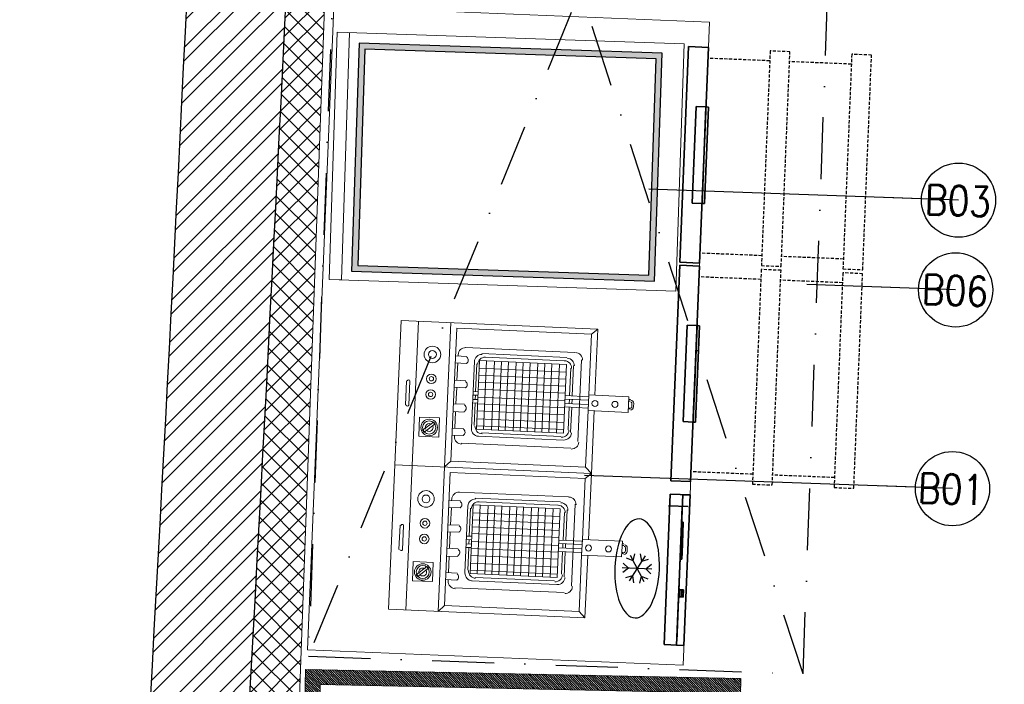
# Model space of a CAD drawing. Header units: millimetres. Extents: x 256680 to 410391, y -77299 to -22623.
# Tile 74 of 202: x 321822 to 323812, y -30245 to -28903. Entities that reach past the tile are written whole.
import ezdxf

# ---------------------------------------------------------------- set-up
doc = ezdxf.new("R2010")
doc.units = ezdxf.units.MM
doc.header["$LTSCALE"] = 2.5
for name, pattern in [('CONTINUA', [0]), ('DASHDOTX2', [2, 1, -0.5, 0, -0.5]), ('NASCOSTA', [0.381, 0.254, -0.127])]:
    doc.linetypes.add(name, pattern=pattern)
for name, color, linetype, lineweight in [('A-WALL', 7, 'Continuous', 30), ('CKD Dimensions', 7, 'Continuous', 0), ('CKD Equipments', 252, 'Continuous', 0), ('ELEVATION 1', 143, 'Continuous', 18), ('ELEVATION 4', 157, 'Continuous', 9), ('HATCH LIGHT', 250, 'Continuous', 0), ('ROOM TEXT', 7, 'Continuous', 5), ('WALL', 132, 'Continuous', 25)]:
    doc.layers.add(name, color=color, linetype=linetype, lineweight=lineweight)
for name, color, linetype in [('CKD-Hood', 1, 'Continuous'), ('FAINTEQUIP', 253, 'Continuous'), ('IQ_200_3D', 1, 'Continuous'), ('IQ_204_2D', 7, 'CONTINUA'), ('IQ_204_3D', 7, 'Continuous'), ('IQ_BLUE_3D', 5, 'Continuous'), ('IQ_GREEN_3D', 3, 'Continuous'), ('IQ_RED_3D', 1, 'Continuous'), ('PDF2_Equipment', 253, 'Continuous')]:
    doc.layers.add(name, color=color, linetype=linetype)
doc.styles.add('MTEXT', font='romans.shx', dxfattribs={"width": 0.85})
doc.styles.get("Standard").update_dxf_attribs({"font": 'GOTHIC.TTF'})
doc.dimstyles.new('AJKD_30', dxfattribs={"dimscale": 30, "dimtxt": 2, "dimasz": 1, "dimexe": 0.8, "dimexo": 0.8, "dimgap": 0.5, "dimtad": 1, "dimdec": 0, "dimzin": 0, "dimdsep": 46, "dimtxsty": 'Standard', "dimblk": 'ARCHTICK', "dimcen": 0.125, "dimclrd": 251, "dimclre": 251, "dimclrt": 42, "dimadec": 0, "dimazin": 0, "dimtfac": 1, "dimtdec": 0, "dimtix": 1, "dimtmove": 0, "dimatfit": 3, "dimfxl": 1, "dimtolj": 1, "dimtzin": 0, "dimarcsym": 1})

# ---------------------------------------------------------------- blocks, each defined once
blk = doc.blocks.new('G$C90A9299F')
at = {"layer": 'CKD Equipments'}
h = blk.add_hatch(dxfattribs=at)
h.set_pattern_fill('ANSI36', color=55, angle=359.9999999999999)
h.set_pattern_definition([(135, (-2880078.5, -3501379.5), (-6.173926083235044, 1.683798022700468), [7.9375, -1.5875, 0, -1.5875])])
h.paths.add_polyline_path([(598, 896), (610, 896), (610, 1465), (598, 1465)])
at = {"layer": 'CKD Equipments', "ltscale": 0.25}
h = blk.add_hatch(dxfattribs=at)
h.set_pattern_fill('ANSI31', color=4)
h.set_pattern_definition([(45, (-606493, 32858.5), (-2.245064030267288, 2.245064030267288), [])])
h.paths.add_polyline_path([(0, 880), (700, 880), (700, 0), (0, 0)])
h.paths.add_polyline_path([(30, 850), (670, 850), (670, 30), (30, 30)], flags=16)
at = {"layer": 'FAINTEQUIP'}
h = blk.add_hatch(dxfattribs=at)
h.set_pattern_fill('INSUL', color=4, angle=90.00000000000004)
h.set_pattern_definition([(359.9999999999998, (-12508187.53069634, 260434.3038525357), (1.633066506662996e-14, 9.525), []), (359.9999999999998, (-12508187.53069634, 260437.4788525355), (1.633066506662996e-14, 9.525), [3.175, -3.175]), (359.9999999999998, (-12508187.53069634, 260440.6538525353), (1.633066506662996e-14, 9.525), [3.175, -3.175])])
h.paths.add_polyline_path([(609, 880), (609, 1480), (659, 1480), (659, 880)])
at = {"layer": 'CKD Equipments', "elevation": 0.0935473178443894}
blk.add_lwpolyline([(609, 880), (609, 1480), (659, 1480), (659, 880), (609, 880)], dxfattribs=at)
blk.add_lwpolyline([(598, 896), (610, 896), (610, 1465), (598, 1465)], close=True, dxfattribs=at)
at = {"layer": 'CKD Equipments', "ltscale": 0.25}
blk.add_lwpolyline([(0, 880), (700, 880), (700, 0), (0, 0), (0, 880)], dxfattribs=at)
blk.add_lwpolyline([(30, 850), (670, 850), (670, 30), (30, 30)], close=True, dxfattribs=at)
at = {"layer": 'CKD Equipments'}
blk.add_arc((631.0455726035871, 881.7821494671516, 0.0935473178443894), 584.1532941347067, 93.24295552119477, 178.8996467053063, dxfattribs=at)
blk = doc.blocks.new('ZNS-MC-BASECONTRPAN')
at = {"layer": 'IQ_200_3D'}
blk.add_3dface([(0, 4.547473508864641e-13, -85.00001199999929), (0, 4.547473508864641e-13, -1.200000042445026e-05), (271.5, 4.547473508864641e-13, -1.200000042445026e-05), (271.5, 7.958078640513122e-12, -85.00001199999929)], dxfattribs=at)
at = {"layer": 'IQ_BLUE_3D', "ltscale": 0.7}
blk.add_3dface([(36.48491721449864, -3.604736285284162, -29.59757152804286), (48.67267602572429, -3.604736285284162, -29.59757152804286), (48.67267602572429, -3.604736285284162, -39.98024788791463), (36.48491721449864, -3.604736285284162, -39.98024788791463)], dxfattribs=at)
at = {"layer": 'IQ_GREEN_3D', "ltscale": 0.7}
blk.add_3dface([(95.64275265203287, -3.604736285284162, -31.04273554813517), (102.6427526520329, -3.604736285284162, -31.04273554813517), (102.6427526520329, -3.604736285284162, -39.04273554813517), (95.64275265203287, -3.604736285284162, -39.04273554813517)], dxfattribs=at)
at = {"layer": 'IQ_RED_3D', "ltscale": 0.7}
blk.add_3dface([(53.3526074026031, -3.604736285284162, -30.10522320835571), (92.64275265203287, -3.604736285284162, -30.10522320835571), (92.64275265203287, -3.604736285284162, -39.98024788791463), (53.3526074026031, -3.604736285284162, -39.98024788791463)], dxfattribs=at)
at = {"layer": 'IQ_RED_3D'}
for points, invisible_edges in [([(167.5892016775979, -6.064736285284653, -35), (167.5892016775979, -2.224736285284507, -35), (167.5892016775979, -2.224736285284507, -23.77999999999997), (167.5892016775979, -9.26473628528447, -23.77999999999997)], 1), ([(167.5892016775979, -2.224736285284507, -35), (182.0292016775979, -2.224736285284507, -35), (182.0292016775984, -2.224736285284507, -23.77999999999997), (167.5892016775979, -2.224736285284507, -23.77999999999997)], 1), ([(167.5892016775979, -6.064736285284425, -46.22000000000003), (167.5892016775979, -2.224736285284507, -46.22000000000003), (167.5892016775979, -2.224736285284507, -35), (167.5892016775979, -6.064736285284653, -35)], 4), ([(167.5892016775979, -2.224736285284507, -46.22000000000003), (182.0292016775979, -2.224736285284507, -46.22000000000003), (182.0292016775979, -2.224736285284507, -35), (167.5892016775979, -2.224736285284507, -35)], 4), ([(167.5892016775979, -6.064736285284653, -35), (167.5892016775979, -9.26473628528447, -23.77999999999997), (182.0292016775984, -9.26473628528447, -23.77999999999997), (182.0292016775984, -6.064736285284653, -35)], 8), ([(167.5892016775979, -6.064736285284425, -46.22000000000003), (167.5892016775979, -6.064736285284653, -35), (182.0292016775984, -6.064736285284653, -35), (182.0292016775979, -6.064736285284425, -46.22000000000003)], 2), ([(182.0292016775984, -6.064736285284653, -35), (182.0292016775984, -9.26473628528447, -23.77999999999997), (182.0292016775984, -2.224736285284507, -23.77999999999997), (182.0292016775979, -2.224736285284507, -35)], 8), ([(182.0292016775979, -6.064736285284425, -46.22000000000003), (182.0292016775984, -6.064736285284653, -35), (182.0292016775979, -2.224736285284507, -35), (182.0292016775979, -2.224736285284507, -46.22000000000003)], 2), ([(192.0892016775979, -6.064736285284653, -35), (206.5292016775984, -6.064736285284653, -35), (206.5292016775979, -2.224736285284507, -35), (192.0892016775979, -2.224736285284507, -35)], 15), ([(192.0892016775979, -6.064736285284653, -35), (192.0892016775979, -2.224736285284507, -35), (206.5292016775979, -2.224736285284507, -35), (206.5292016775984, -6.064736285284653, -35)], 15)]:
    blk.add_3dface(points, dxfattribs=dict(at, invisible_edges=invisible_edges))
for points in [[(167.5892016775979, -9.26473628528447, -23.77999999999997), (167.5892016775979, -2.224736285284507, -23.77999999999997), (182.0292016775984, -2.224736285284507, -23.77999999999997), (182.0292016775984, -9.26473628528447, -23.77999999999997)], [(167.5892016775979, -6.064736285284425, -46.22000000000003), (182.0292016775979, -6.064736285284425, -46.22000000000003), (182.0292016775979, -2.224736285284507, -46.22000000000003), (167.5892016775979, -2.224736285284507, -46.22000000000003)]]:
    blk.add_3dface(points, dxfattribs=at)
at = {"layer": 'IQ_204_3D', "ltscale": 0.7}
mesh = blk.add_polyface(dxfattribs=at)
corners = [(30.6218342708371, -3.304736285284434, -47.5), (105.6218342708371, -3.304736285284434, -47.5), (105.6218342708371, -0.3047362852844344, -47.5), (30.6218342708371, -0.3047362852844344, -47.5), (30.6218342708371, -3.304736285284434, -22.5), (105.6218342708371, -3.304736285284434, -22.5), (105.6218342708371, -0.3047362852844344, -22.5), (30.6218342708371, -0.3047362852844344, -22.5)]
mesh.append_faces([[corners[k] for k in face] for face in [(0, 3, 2, 1), (4, 5, 6, 7), (0, 1, 5, 4), (3, 7, 6, 2), (0, 4, 7, 3), (1, 2, 6, 5)]])
at = {"layer": 'IQ_204_3D'}
mesh = blk.add_polyface(dxfattribs=at)
corners = [(166.3092016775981, -2.224736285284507, -47.5), (166.3092016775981, -2.224736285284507, -22.5), (166.3092016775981, -0.3047362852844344, -22.5), (166.3092016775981, -0.3047362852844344, -47.5), (183.3092016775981, -2.224736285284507, -47.5), (183.3092016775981, -2.224736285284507, -22.5), (183.3092016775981, -0.3047362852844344, -22.5), (183.3092016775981, -0.3047362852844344, -47.5)]
mesh.append_faces([[corners[k] for k in face] for face in [(0, 3, 2, 1), (4, 5, 6, 7), (0, 1, 5, 4), (3, 7, 6, 2), (0, 4, 7, 3), (1, 2, 6, 5)]])
blk = doc.blocks.new('ZNS-MC-BASEREFUNIT')
at = {"layer": 'IQ_200_3D'}
for points in [[(0, 70.00000000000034, 154.9999879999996), (0, 70.00000000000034, 599.9999879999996), (304, 70.00000000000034, 599.9999879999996), (304, 70.00000000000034, 154.9999879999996)], [(0, 70.00000000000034, 599.9999879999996), (0, 30.00000000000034, 599.9999879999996), (304, 30.00000000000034, 599.9999879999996), (304, 70.00000000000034, 599.9999879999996)], [(0, 29.99999999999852, 154.9999879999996), (0, 70.00000000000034, 154.9999879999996), (304, 70.00000000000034, 154.9999879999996), (304, 29.99999999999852, 154.9999879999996)], [(304, 29.99999999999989, 499.9999879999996), (2.273736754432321e-13, 30.00000000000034, 499.9999880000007), (2.273736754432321e-13, 45.00000000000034, 499.9999880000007), (304, 45.00000000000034, 499.9999880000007)], [(2.273736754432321e-13, 45.00000000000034, 499.9999880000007), (0, 45.00000000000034, 584.9999879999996), (304, 45.00000000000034, 584.9999879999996), (304, 45.00000000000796, 499.9999880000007)], [(0, 30.00000000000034, 584.9999879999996), (0, 45.00000000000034, 584.9999879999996), (304, 45.00000000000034, 584.9999879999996), (304, 30.00000000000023, 584.9999879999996)], [(0, 30.00000000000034, 499.9999879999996), (0, 29.99999999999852, 154.9999879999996), (304, 29.99999999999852, 154.9999879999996), (304, 30.00000000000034, 499.9999879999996)], [(304, 30.00000000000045, 599.9999879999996), (0, 30.00000000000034, 599.9999879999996), (0, 30.00000000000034, 584.9999879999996), (304, 30.00000000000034, 584.9999879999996)]]:
    blk.add_3dface(points, dxfattribs=at)
for points, invisible_edges in [([(0, 45.00000000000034, 584.9999879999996), (0, 70.00000000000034, 599.9999879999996), (0, 70.00000000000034, 154.9999879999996), (2.273736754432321e-13, 45.00000000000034, 499.9999880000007)], 5), ([(2.273736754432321e-13, 45.00000000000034, 499.9999880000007), (2.273736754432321e-13, 30.00000000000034, 499.9999880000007), (-2.273736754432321e-13, 30.00000000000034, 154.9999879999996), (0, 70.00000000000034, 154.9999879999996)], 8), ([(-2.273736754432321e-13, 70.00000000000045, 599.9999879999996), (0, 45.00000000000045, 584.9999879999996), (0, 30.00000000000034, 584.9999879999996), (0, 30.00000000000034, 599.9999879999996)], 1), ([(304, 45.00000000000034, 584.9999879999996), (303.9999999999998, 70.00000000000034, 599.9999879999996), (303.9999999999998, 70.00000000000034, 154.9999879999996), (304, 45.00000000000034, 499.9999880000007)], 5), ([(304, 45.00000000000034, 499.9999880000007), (304, 30.00000000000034, 499.9999880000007), (303.9999999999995, 30.00000000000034, 154.9999879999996), (303.9999999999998, 70.00000000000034, 154.9999879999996)], 8), ([(303.9999999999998, 70.00000000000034, 599.9999879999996), (304, 45.00000000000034, 584.9999879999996), (304, 30.00000000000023, 584.9999879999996), (304, 30.00000000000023, 599.9999879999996)], 1)]:
    blk.add_3dface(points, dxfattribs=dict(at, invisible_edges=invisible_edges))
blk = doc.blocks.new('G$C2A031843')
at = {"layer": 'CKD Equipments', "elevation": -204.9999883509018}
blk.add_lwpolyline([(1300, 1090), (0, 1090), (0, 330), (1300, 330), (1300, 1090)], dxfattribs=at)
at = {"layer": 'IQ_200_3D'}
for points in [[(320.5, 373, 240.000011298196), (320.5, 333, 240.000011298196), (320.5, 333, 20.000011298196), (320.5, 373, 20.000011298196)], [(320.5, 373, 15.000011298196), (320.5, 333, 15.000011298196), (320.5, 333, -204.999988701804), (320.5, 373, -204.999988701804)], [(807, 370, 20.000011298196), (807, 370, 240.000011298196), (371, 370, 240.000011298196), (371, 370, 20.000011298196)], [(807, 370, 240.000011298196), (807, 330, 240.000011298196), (371, 330, 240.000011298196), (371, 370, 240.000011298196)], [(807, 330, 20.000011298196), (807, 370, 20.000011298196), (371, 370, 20.000011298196), (371, 330, 20.000011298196)], [(371, 370, 240.000011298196), (371, 330, 240.000011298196), (371, 330, 20.000011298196), (371, 370, 20.000011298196)], [(807, 370, -204.999988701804), (807, 370, 15.000011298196), (371, 370, 15.000011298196), (371, 370, -204.999988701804)], [(807, 370, 15.000011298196), (807, 330, 15.000011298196), (371, 330, 15.000011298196), (371, 370, 15.000011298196)], [(807, 330, -204.999988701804), (807, 370, -204.999988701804), (371, 370, -204.999988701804), (371, 330, -204.999988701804)], [(371, 370, 15.000011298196), (371, 330, 15.000011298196), (371, 330, -204.999988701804), (371, 370, -204.999988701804)], [(807, 370, 240.000011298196), (807, 330, 240.000011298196), (807, 330, 20.000011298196), (807, 370, 20.000011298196)], [(807, 370, 15.000011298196), (807, 330, 15.000011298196), (807, 330, -204.999988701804), (807, 370, -204.999988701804)], [(1249, 370, 20.000011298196), (1249, 370, 240.000011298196), (813, 370, 240.000011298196), (813, 370, 20.000011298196)], [(1249, 370, 240.000011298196), (1249, 330, 240.000011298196), (813, 330, 240.000011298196), (813, 370, 240.000011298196)], [(1249, 330, 20.000011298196), (1249, 370, 20.000011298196), (813, 370, 20.000011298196), (813, 330, 20.000011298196)], [(813, 370, 240.000011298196), (813, 330, 240.000011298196), (813, 330, 20.000011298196), (813, 370, 20.000011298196)], [(1249, 370, -204.999988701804), (1249, 370, 15.000011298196), (813, 370, 15.000011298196), (813, 370, -204.999988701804)], [(1249, 370, 15.000011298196), (1249, 330, 15.000011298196), (813, 330, 15.000011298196), (813, 370, 15.000011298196)], [(1249, 330, -204.999988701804), (1249, 370, -204.999988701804), (813, 370, -204.999988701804), (813, 330, -204.999988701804)], [(813, 370, 15.000011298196), (813, 330, 15.000011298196), (813, 330, -204.999988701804), (813, 370, -204.999988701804)], [(1249, 370, 240.000011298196), (1249, 330, 240.000011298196), (1249, 330, 20.000011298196), (1249, 370, 20.000011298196)], [(1249, 370, 15.000011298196), (1249, 330, 15.000011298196), (1249, 330, -204.999988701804), (1249, 370, -204.999988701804)], [(686.5, 350, 189.6410274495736), (491.5, 350, 189.6410274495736), (491.5, 330, 155.000011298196), (686.5, 330, 155.000011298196)], [(686.5, 350, 189.6410274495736), (686.5, 330, 225.000011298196), (491.5, 330, 225.000011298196), (491.5, 350, 189.6410274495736)], [(491.5, 330, 225.0000112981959), (491.5, 330, 155.0000112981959), (491.5, 350, 189.6410274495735)], [(686.5, 350, -35.35897255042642), (491.5, 350, -35.35897255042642), (491.5, 330, -69.999988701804), (686.5, 330, -69.999988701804)], [(686.5, 350, -35.35897255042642), (686.5, 330, 1.129819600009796e-05), (491.5, 330, 1.129819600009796e-05), (491.5, 350, -35.35897255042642)], [(491.5, 330, 1.129819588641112e-05), (491.5, 330, -69.99998870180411), (491.5, 350, -35.35897255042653)], [(686.5, 330, 225.000011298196), (686.5, 330, 155.000011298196), (686.5, 350, 189.6410274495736)], [(686.5, 330, 1.129819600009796e-05), (686.5, 330, -69.999988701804), (686.5, 350, -35.35897255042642)], [(1128.5, 350, 189.6410274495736), (933.5, 350, 189.6410274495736), (933.5, 330, 155.000011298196), (1128.5, 330, 155.000011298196)], [(1128.5, 350, 189.6410274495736), (1128.5, 330, 225.000011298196), (933.5, 330, 225.000011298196), (933.5, 350, 189.6410274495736)], [(933.5, 330, 225.0000112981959), (933.5, 330, 155.0000112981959), (933.5, 350, 189.6410274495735)], [(1128.5, 350, -35.35897255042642), (933.5, 350, -35.35897255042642), (933.5, 330, -69.999988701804), (1128.5, 330, -69.999988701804)], [(1128.5, 350, -35.35897255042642), (1128.5, 330, 1.129819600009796e-05), (933.5, 330, 1.129819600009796e-05), (933.5, 350, -35.35897255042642)], [(933.5, 330, 1.129819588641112e-05), (933.5, 330, -69.99998870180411), (933.5, 350, -35.35897255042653)], [(1128.5, 330, 225.000011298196), (1128.5, 330, 155.000011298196), (1128.5, 350, 189.6410274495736)], [(1128.5, 330, 1.129819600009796e-05), (1128.5, 330, -69.999988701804), (1128.5, 350, -35.35897255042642)], [(686.5, 330, 225.0000112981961), (686.5, 325, 225.000011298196), (491.5, 325, 225.000011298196), (491.5, 330, 225.000011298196)], [(491.5, 325, 225.000011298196), (491.5, 330, 225.000011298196), (491.5, 330, 195.000011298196), (491.5, 325, 195.000011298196)], [(491.5, 330, 195.000011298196), (491.5, 325, 195.000011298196), (686.5, 325, 195.000011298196), (686.5, 330, 195.000011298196)], [(686.5, 330, 1.12981961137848e-05), (686.5, 325, 1.129819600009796e-05), (491.5, 325, 1.129819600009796e-05), (491.5, 330, 1.129819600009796e-05)], [(491.5, 325, 1.129819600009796e-05), (491.5, 330, 1.129819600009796e-05), (491.5, 330, -29.999988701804), (491.5, 325, -29.999988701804)], [(491.5, 330, -29.999988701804), (491.5, 325, -29.999988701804), (686.5, 325, -29.999988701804), (686.5, 330, -29.999988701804)], [(686.5, 325, 225.000011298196), (686.5, 325, 195.000011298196), (491.5, 325, 195.000011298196), (491.5, 325, 225.000011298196)], [(686.5, 325, 1.129819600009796e-05), (686.5, 325, -29.999988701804), (491.5, 325, -29.999988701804), (491.5, 325, 1.129819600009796e-05)], [(686.5, 325, 195.000011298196), (686.5, 330, 195.000011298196), (686.5, 330, 225.0000112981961), (686.5, 325, 225.000011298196)], [(686.5, 325, -29.999988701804), (686.5, 330, -29.999988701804), (686.5, 330, 1.12981961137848e-05), (686.5, 325, 1.129819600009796e-05)], [(1128.5, 330, 225.0000112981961), (1128.5, 325, 225.000011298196), (933.5, 325, 225.000011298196), (933.5, 330, 225.000011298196)], [(933.5, 325, 225.000011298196), (933.5, 330, 225.000011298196), (933.5, 330, 195.000011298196), (933.5, 325, 195.000011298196)], [(933.5, 330, 195.000011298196), (933.5, 325, 195.000011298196), (1128.5, 325, 195.000011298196), (1128.5, 330, 195.000011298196)], [(1128.5, 330, 1.12981961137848e-05), (1128.5, 325, 1.129819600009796e-05), (933.5, 325, 1.129819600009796e-05), (933.5, 330, 1.129819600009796e-05)], [(933.5, 325, 1.129819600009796e-05), (933.5, 330, 1.129819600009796e-05), (933.5, 330, -29.999988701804), (933.5, 325, -29.999988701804)], [(933.5, 330, -29.999988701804), (933.5, 325, -29.999988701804), (1128.5, 325, -29.999988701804), (1128.5, 330, -29.999988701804)], [(1128.5, 325, 225.000011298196), (1128.5, 325, 195.000011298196), (933.5, 325, 195.000011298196), (933.5, 325, 225.000011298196)], [(1128.5, 325, 1.129819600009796e-05), (1128.5, 325, -29.999988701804), (933.5, 325, -29.999988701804), (933.5, 325, 1.129819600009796e-05)], [(1128.5, 325, 195.000011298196), (1128.5, 330, 195.000011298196), (1128.5, 330, 225.0000112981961), (1128.5, 325, 225.000011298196)], [(1128.5, 325, -29.999988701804), (1128.5, 330, -29.999988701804), (1128.5, 330, 1.12981961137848e-05), (1128.5, 325, 1.129819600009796e-05)]]:
    blk.add_3dface(points, dxfattribs=at)
at = {"layer": 'IQ_200_3D', "invisible_edges": 5}
for points in [[(686.5, 330, 155.000011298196), (807, 330, 20.000011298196), (371, 330, 20.000011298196), (491.5, 330, 155.000011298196)], [(807, 330, 240.000011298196), (686.5, 330, 225.0000112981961), (491.5, 330, 225.000011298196), (371, 330, 240.000011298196)], [(371, 330, 240.000011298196), (491.5, 330, 225.0000112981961), (491.5, 330, 155.000011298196), (371, 330, 20.000011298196)], [(686.5, 330, -69.999988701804), (807, 330, -204.999988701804), (371, 330, -204.999988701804), (491.5, 330, -69.999988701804)], [(807, 330, 15.000011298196), (686.5, 330, 1.12981961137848e-05), (491.5, 330, 1.129819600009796e-05), (371, 330, 15.000011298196)], [(371, 330, 15.000011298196), (491.5, 330, 1.12981961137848e-05), (491.5, 330, -69.999988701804), (371, 330, -204.999988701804)], [(807, 330, 240.000011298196), (686.5, 330, 225.0000112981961), (686.5, 330, 155.000011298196), (807, 330, 20.000011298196)], [(807, 330, 15.000011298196), (686.5, 330, 1.12981961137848e-05), (686.5, 330, -69.999988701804), (807, 330, -204.999988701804)], [(1128.5, 330, 155.000011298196), (1249, 330, 20.000011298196), (813, 330, 20.000011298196), (933.5, 330, 155.000011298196)], [(1249, 330, 240.000011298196), (1128.5, 330, 225.0000112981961), (933.5, 330, 225.000011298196), (813, 330, 240.000011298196)], [(813, 330, 240.000011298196), (933.5, 330, 225.0000112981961), (933.5, 330, 155.000011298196), (813, 330, 20.000011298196)], [(1128.5, 330, -69.999988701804), (1249, 330, -204.999988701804), (813, 330, -204.999988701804), (933.5, 330, -69.999988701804)], [(1249, 330, 15.000011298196), (1128.5, 330, 1.12981961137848e-05), (933.5, 330, 1.129819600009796e-05), (813, 330, 15.000011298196)], [(813, 330, 15.000011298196), (933.5, 330, 1.12981961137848e-05), (933.5, 330, -69.999988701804), (813, 330, -204.999988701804)], [(1249, 330, 240.000011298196), (1128.5, 330, 225.0000112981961), (1128.5, 330, 155.000011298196), (1249, 330, 20.000011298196)], [(1249, 330, 15.000011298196), (1128.5, 330, 1.12981961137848e-05), (1128.5, 330, -69.999988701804), (1249, 330, -204.999988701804)]]:
    blk.add_3dface(points, dxfattribs=at)
at = {"layer": 'IQ_204_2D'}
for p, q in [((191.4300735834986, 448.4839967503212, -409.9999767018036), (181.8720750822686, 459.4206749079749, -409.9999767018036)), ((191.4300735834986, 400.9839967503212, -409.9999767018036), (191.4300735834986, 460.9839967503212, -409.9999767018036)), ((191.4300735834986, 448.4839967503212, -409.9999767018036), (200.9880720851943, 459.4206749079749, -409.9999767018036)), ((176.2746290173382, 439.7339967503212, -409.9999767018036), (162.0241886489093, 436.9248663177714, -409.9999767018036)), ((217.4108356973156, 415.9839967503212, -409.9999767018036), (165.4493114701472, 445.9839967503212, -409.9999767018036)), ((217.4108356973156, 445.9839967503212, -409.9999767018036), (165.4493114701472, 415.9839967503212, -409.9999767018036)), ((176.2746290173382, 439.7339967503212, -409.9999767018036), (171.582187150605, 453.4798053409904, -409.9999767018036)), ((206.585518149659, 439.7339967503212, -409.9999767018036), (211.2779600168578, 453.4798053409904, -409.9999767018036)), ((206.585518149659, 439.7339967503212, -409.9999767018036), (220.8359585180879, 436.9248663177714, -409.9999767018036)), ((176.2746290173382, 422.2339967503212, -409.9999767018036), (162.0241886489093, 425.0431271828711, -409.9999767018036)), ((176.2746290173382, 422.2339967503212, -409.9999767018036), (171.582187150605, 408.4881881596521, -409.9999767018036)), ((206.585518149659, 422.2339967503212, -409.9999767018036), (220.8359585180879, 425.0431271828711, -409.9999767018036)), ((206.585518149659, 422.2339967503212, -409.9999767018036), (211.2779600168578, 408.4881881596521, -409.9999767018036)), ((191.4300735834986, 413.4839967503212, -409.9999767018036), (181.8720750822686, 402.5473185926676, -409.9999767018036)), ((191.4300735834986, 413.4839967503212, -409.9999767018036), (200.9880720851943, 402.5473185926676, -409.9999767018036))]:
    blk.add_line(p, q, dxfattribs=at)
at = {"layer": 'IQ_204_2D', "linetype": 'NASCOSTA', "ltscale": 10}
for p, q in [((391, 205, -409.9999767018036), (391, 330, -409.9999767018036)), ((785, 205, -409.9999767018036), (785, 330, -409.9999767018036)), ((833, 205, -409.9999767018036), (833, 330, -409.9999767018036)), ((1227, 205, -409.9999767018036), (1227, 330, -409.9999767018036)), ((391, 40, -409.9999767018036), (391, 165, -409.9999767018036)), ((785, 40, -409.9999767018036), (785, 165, -409.9999767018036)), ((833, 40, -409.9999767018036), (833, 165, -409.9999767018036)), ((1227, 40, -409.9999767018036), (1227, 165, -409.9999767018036))]:
    blk.add_line(p, q, dxfattribs=at)
at = {"layer": 'IQ_204_2D', "linetype": 'NASCOSTA', "ltscale": 10, "elevation": -409.9999767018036}
for points in [[(805, 205), (371, 205), (371, 165), (805, 165), (805, 205)], [(1247, 205), (813, 205), (813, 165), (1247, 165), (1247, 205)], [(805, 40), (371, 40), (371, 0), (805, 0), (805, 40)], [(1247, 40), (813, 40), (813, 0), (1247, 0), (1247, 40)]]:
    blk.add_lwpolyline(points, dxfattribs=at)
at = {"layer": 'IQ_204_2D', "extrusion": (0, 0, -1)}
blk.add_ellipse((191.4300735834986, 430.9839967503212, -409.9999767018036), major_axis=(100, 4.898587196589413e-14), ratio=0.45, dxfattribs=at)
at = {"xscale": -1}
for name, p in [('ZNS-MC-BASEREFUNIT', (344, 300, -359.9999767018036)), ('ZNS-MC-BASECONTRPAN', (319.5, 345, 225.000011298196))]:
    blk.add_blockref(name, p, dxfattribs=at)
blk = doc.blocks.new('G$CF6CAC0FA')
at = {"layer": 'PDF2_Equipment', "lineweight": 0, "elevation": 84515.58023114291}
for points in [[(158.3073809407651, 79.15369047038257), (291.9891692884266, 79.15369047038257), (291.9891692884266, 476.6811137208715), (0, 476.6811137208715), (0, 79.15369047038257), (126.6459047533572, 79.15369047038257)], [(170.6201772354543, 460.8503756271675), (121.3689920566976, 460.8503756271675)], [(291.9891692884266, 441.5016957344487), (0, 441.5016957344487)], [(291.9891692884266, 376.4197724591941), (0, 376.4197724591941), (12.31279629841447, 364.1069761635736)], [(158.3073809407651, 91.46648676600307), (281.4353438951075, 91.46648676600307), (281.4353438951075, 364.1069761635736), (12.31279629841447, 364.1069761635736), (12.31279629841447, 91.46648676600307), (126.6459047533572, 91.46648676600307)], [(65.08192327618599, 358.8300634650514), (63.32295237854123, 358.8300634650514)], [(79.15369046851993, 364.1069761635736), (79.15369046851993, 341.24035447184)], [(112.5741375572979, 358.8300634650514), (79.15369046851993, 358.8300634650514)], [(112.5741375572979, 364.1069761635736), (112.5741375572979, 341.24035447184)], [(128.4048756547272, 364.1069761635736), (128.4048756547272, 341.24035447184)], [(161.8253227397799, 358.8300634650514), (128.4048756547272, 358.8300634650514)], [(175.8970899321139, 364.1069761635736), (175.8970899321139, 341.24035447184)], [(211.076507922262, 358.8300634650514), (175.8970899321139, 358.8300634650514)], [(225.1482751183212, 364.1069761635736), (225.1482751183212, 341.24035447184)], [(228.6662169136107, 358.8300634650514), (225.1482751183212, 358.8300634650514)], [(49.251185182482, 344.7582962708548), (49.251185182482, 123.1279629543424)], [(242.7379841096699, 123.1279629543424), (242.7379841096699, 344.7582962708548)], [(216.3534206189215, 325.409616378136), (80.91266136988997, 325.409616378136)], [(131.9228174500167, 320.1327036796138), (86.18957406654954, 320.1327036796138)], [(131.9228174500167, 325.409616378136), (131.9228174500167, 314.8557909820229)], [(138.9587010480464, 325.409616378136), (138.9587010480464, 314.8557909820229)], [(147.753555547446, 320.1327036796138), (138.9587010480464, 320.1327036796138)], [(147.753555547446, 325.409616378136), (147.753555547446, 314.8557909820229)], [(154.7894391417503, 325.409616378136), (154.7894391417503, 314.8557909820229)], [(211.076507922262, 320.1327036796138), (154.7894391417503, 320.1327036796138)], [(65.08192327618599, 311.3378491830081), (65.08192327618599, 138.9587010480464)], [(72.11780687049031, 304.3019655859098), (72.11780687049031, 144.2356137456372)], [(218.1123915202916, 300.784023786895), (79.15369046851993, 300.784023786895)], [(86.18957406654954, 314.8557909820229), (86.18957406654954, 138.9587010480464)], [(100.2613412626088, 314.8557909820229), (100.2613412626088, 138.9587010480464)], [(116.0920793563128, 314.8557909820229), (116.0920793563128, 138.9587010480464)], [(130.1638465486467, 314.8557909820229), (130.1638465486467, 138.9587010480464)], [(144.2356137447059, 314.8557909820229), (144.2356137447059, 138.9587010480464)], [(160.0663518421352, 314.8557909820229), (160.0663518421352, 138.9587010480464)], [(174.1381190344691, 314.8557909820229), (174.1381190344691, 138.9587010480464)], [(188.2098862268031, 314.8557909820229), (188.2098862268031, 138.9587010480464)], [(202.2816534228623, 314.8557909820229), (202.2816534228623, 138.9587010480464)], [(225.1482751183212, 144.2356137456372), (225.1482751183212, 304.3019655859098)], [(232.1841587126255, 138.9587010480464), (232.1841587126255, 311.3378491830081)], [(218.1123915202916, 284.953285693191), (79.15369046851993, 284.953285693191)], [(218.1123915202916, 270.8815184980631), (79.15369046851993, 270.8815184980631)], [(218.1123915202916, 256.8097513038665), (79.15369046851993, 256.8097513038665)], [(218.1123915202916, 240.9790132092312), (79.15369046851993, 240.9790132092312)], [(218.1123915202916, 226.9072460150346), (79.15369046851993, 226.9072460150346)], [(218.1123915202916, 212.8354788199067), (79.15369046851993, 212.8354788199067)], [(218.1123915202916, 197.0047407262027), (79.15369046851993, 197.0047407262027)], [(218.1123915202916, 182.9329735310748), (79.15369046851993, 182.9329735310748)], [(218.1123915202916, 168.8612063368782), (79.15369046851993, 168.8612063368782)], [(218.1123915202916, 153.0304682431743), (79.15369046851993, 153.0304682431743)], [(80.91266136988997, 124.8869338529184), (131.9228174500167, 124.8869338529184)], [(86.18957406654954, 130.1638465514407), (131.9228174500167, 130.1638465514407)], [(138.9587010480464, 138.9587010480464), (138.9587010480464, 91.46648676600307), (131.9228174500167, 91.46648676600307), (131.9228174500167, 138.9587010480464)], [(138.9587010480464, 130.1638465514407), (147.753555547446, 130.1638465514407)], [(138.9587010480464, 124.8869338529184), (147.753555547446, 124.8869338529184)], [(154.7894391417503, 138.9587010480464), (154.7894391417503, 91.46648676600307), (147.753555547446, 91.46648676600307), (147.753555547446, 138.9587010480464)], [(154.7894391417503, 130.1638465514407), (211.076507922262, 130.1638465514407)], [(154.7894391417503, 124.8869338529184), (216.3534206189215, 124.8869338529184)], [(63.32295237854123, 109.0561957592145), (228.6662169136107, 109.0561957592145)], [(12.31279629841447, 91.46648676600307), (0, 79.15369047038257)], [(281.4353438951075, 91.46648676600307), (291.9891692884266, 79.15369047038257)], [(133.6817883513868, 10.5538253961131), (133.6817883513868, 7.035883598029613)], [(135.4407592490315, 10.5538253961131), (135.4407592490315, 7.035883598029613)], [(145.994584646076, 3.517941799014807), (138.9587010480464, 3.517941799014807)], [(145.994584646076, 0), (138.9587010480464, 0)], [(149.5125264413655, 10.5538253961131), (149.5125264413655, 7.035883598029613)], [(153.0304682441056, 10.5538253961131), (153.0304682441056, 7.035883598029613)]]:
    blk.add_lwpolyline(points, dxfattribs=at)
for points in [[(170.2685765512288, 459.0380558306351, -0.8164348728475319), (170.6201772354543, 453.8144920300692), (121.3689920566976, 453.8144920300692, -0.8164348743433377), (121.7205927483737, 459.0380551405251)], [(65.08192327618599, 364.1069761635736), (65.08192327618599, 341.24035447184, 0.537101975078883), (77.83737361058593, 341.2667742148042)], [(161.8253227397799, 364.1069761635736), (161.8253227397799, 341.24035447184, 0.53710197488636), (174.5807730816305, 341.2667742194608)], [(211.076507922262, 364.1069761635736), (211.076507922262, 341.24035447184, 0.53710197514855), (223.831958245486, 341.2667742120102)]]:
    blk.add_lwpolyline(points, format="xyb", dxfattribs=at)
for points in [[(98.50237036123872, 430.9478703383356), (59.80501057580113, 430.9478703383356), (59.80501057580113, 390.4915396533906), (98.50237036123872, 390.4915396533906)], [(68.5998650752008, 420.3940449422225), (72.11780687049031, 423.9119867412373), (89.70751586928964, 402.8043359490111), (86.18957406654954, 399.2863941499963)], [(79.15369046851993, 138.9587010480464), (218.1123915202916, 138.9587010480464), (218.1123915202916, 314.8557909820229), (79.15369046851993, 314.8557909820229)], [(158.3073809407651, 91.46648676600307), (126.6459047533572, 91.46648676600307), (126.6459047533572, 10.5538253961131), (158.3073809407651, 10.5538253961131)]]:
    blk.add_lwpolyline(points, close=True, dxfattribs=at)
at = {"layer": 'PDF2_Equipment', "lineweight": 0}
for centre, radius in [((78.2741940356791, 410.719694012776, 84515.58023114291), 16.71021256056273), ((78.27419516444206, 410.7196951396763, 84515.58023114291), 13.19227188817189), ((145.1150904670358, 410.7196962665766, 84515.58023114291), 9.674331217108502), ((176.776566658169, 410.7196962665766, 84515.58023114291), 9.674331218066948), ((226.0277495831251, 410.7196940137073, 84515.58023114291), 16.71021256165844), ((226.0277636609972, 410.7197080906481, 84515.58023114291), 7.915372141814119), ((145.1151034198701, 410.7197092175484, 84515.58023114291), 4.397431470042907), ((176.7765796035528, 410.7197092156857, 84515.58023114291), 4.397431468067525), ((141.5971497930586, 78.27419741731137, 84515.58023114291), 6.156390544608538), ((141.5971497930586, 37.81786673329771, 84515.58023114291), 6.156390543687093)]:
    blk.add_circle(centre, radius, dxfattribs=at)
for centre, radius, start, end in [((78.27418691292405, 410.7197029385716, 84515.58023114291), 7.915381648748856, 327.5299356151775, 114.9226161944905), ((78.27421744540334, 410.7197082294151, 84515.58023114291), 7.91537814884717, 144.9646899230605, 297.4878385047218), ((62.44346776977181, 343.8788099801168, 84515.58023114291), 14.95125348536, 90.00000295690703, 179.9999968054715), ((227.7867306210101, 343.8788099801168, 84515.58023114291), 14.95125348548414, 3.194528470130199e-06, 89.99999704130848), ((120.4895111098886, 345.6377915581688, 84515.58023114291), 7.915378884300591, 213.5193335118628, 326.4806664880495), ((80.03317676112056, 310.4583628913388, 84515.58023114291), 14.95125348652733, 90.00000295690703, 179.9999968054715), ((85.31008945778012, 303.4224792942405, 84515.58023114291), 14.95125348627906, 90.00000295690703, 179.9999968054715), ((210.1970216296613, 303.4224792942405, 84515.58023114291), 14.95125348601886, 3.194528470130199e-06, 89.99999704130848), ((215.4739343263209, 310.4583628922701, 84515.58023114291), 14.95125348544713, 3.194528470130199e-06, 89.99999704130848), ((85.31008945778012, 143.3561291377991, 84515.58023114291), 14.95125348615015, 180.0000031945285, 269.999997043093), ((210.1970216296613, 143.3561291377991, 84515.58023114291), 14.95125348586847, 270.0000029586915, 359.9999968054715), ((62.44346776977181, 122.2484783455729, 84515.58023114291), 14.95125348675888, 180.0000031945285, 269.999997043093), ((80.03317676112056, 138.0792164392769, 84515.58023114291), 14.95125348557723, 180.0000031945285, 269.999997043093), ((215.4739343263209, 138.0792164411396, 84515.58023114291), 14.95125348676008, 270.0000029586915, 359.9999968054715), ((227.7867306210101, 122.2484783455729, 84515.58023114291), 14.95125348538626, 270.0000029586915, 359.9999968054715), ((138.0792079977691, 6.156390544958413, 84515.58023114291), 6.156390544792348, 179.9999292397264, 270.0000706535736), ((138.0792091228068, 6.156391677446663, 84515.58023114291), 2.638449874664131, 179.9998595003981, 270.000140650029), ((145.1151067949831, 6.15639054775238, 84515.58023114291), 6.156390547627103, 269.9999293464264, 7.076027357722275e-05), ((145.1151056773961, 6.15639166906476, 84515.58023114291), 2.638449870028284, 269.9998591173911, 0.0001407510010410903)]:
    blk.add_arc(centre, radius, start, end, dxfattribs=at)
blk = doc.blocks.new('_ArchTick')
at = {"color": 0, "linetype": 'ByBlock', "const_width": 0.15}
blk.add_lwpolyline([(-0.5, -0.5), (0.5, 0.5)], dxfattribs=at)

msp = doc.modelspace()

# ---------------------------------------------------------------- hatches: boundary and pattern name
at = {"layer": 'CKD Equipments'}
h = msp.add_hatch(color=7, dxfattribs=at)
h.dxf.hatch_style = 1
h.paths.add_polyline_path([(322492.6666315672, -29410.52474617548), (323105.0143177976, -29430.80755597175), (323120.2686605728, -28970.27168361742), (322507.9209743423, -28949.98887382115)])
h.paths.add_polyline_path([(322505.0573126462, -29398.92858205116), (323093.4181536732, -29418.41687489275), (323107.8779794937, -28981.86784774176), (322519.5171384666, -28962.37955490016)], flags=16)
at = {"layer": 'HATCH LIGHT', "true_color": 0x636466}
h = msp.add_hatch(dxfattribs=at)
h.set_pattern_fill('ANSI32', color=251, scale=6)
h.set_pattern_definition([(45, (257511.5208075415, -46725.02572774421), (-40.41115254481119, 40.41115254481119), []), (45, (257538.4615875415, -46725.02572774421), (-40.41115254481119, 40.41115254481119), [])])
h.paths.add_polyline_path([(334654.3614832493, -32589.97445290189), (334460.4170337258, -32638.81655051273), (334641.9597618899, -33359.69440875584), (322089.3099272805, -33359.58488732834, -0.0002631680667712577), (322074.782892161, -33559.58476056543), (334898.572081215, -33559.69664779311)])
h.paths.add_polyline_path([(322503.2549048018, -25157.05522880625), (322303.1714754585, -25157.05522880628, -0.01197232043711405), (321821.9537311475, -34256.03179570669), (322022.5440961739, -34256.03179570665, 0.01195971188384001)])
h.paths.add_polyline_path([(322486.8802321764, -25697.60409340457), (332165.8223444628, -26046.56270283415, 0.00350143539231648), (332659.8934385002, -26800.64148205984), (332827.5176880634, -26691.52636838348), (332277.4073387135, -25850.45577696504), (322493.1148803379, -25497.69893113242, -0.0002624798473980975)])
h = msp.add_hatch(dxfattribs=at)
h.set_pattern_fill('ANSI37', color=251, scale=8)
h.set_pattern_definition([(45, (257511.5208075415, -46725.02572774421), (-17.96051224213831, 17.96051224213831), []), (135, (257511.5208075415, -46725.02572774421), (-17.96051224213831, -17.9605122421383), [])])
edge = h.paths.add_edge_path()
edge.add_line((325280.4206889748, -25798.32067811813), (322486.8802321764, -25697.60409340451))
edge.add_arc((132089.5243850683, -19659.43587777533), 190493.0775355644, 356.573536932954, 358.1835585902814, ccw=False)
edge.add_line((322242.063114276, -31044.7160152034), (325091.2776697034, -31044.74087449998))
edge.add_line((325091.2776697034, -31044.74087449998), (325217.7825137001, -27535.69369794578))
edge.add_line((325217.7825137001, -27535.69369794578), (325117.8474427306, -27532.09070053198))
edge.add_line((325117.8474427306, -27532.09070053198), (325088.5944682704, -28343.52252291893))
edge.add_line((325088.5944682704, -28343.52252291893), (325088.6007657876, -28343.52274996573))
edge.add_line((325088.6007657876, -28343.52274996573), (325023.7468123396, -30142.35402741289))
edge.add_line((325023.7468123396, -30142.35402741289), (324994.8178288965, -30944.74003288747))
edge.add_line((324994.8178288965, -30944.74003288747), (322363.1101670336, -30944.71707133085))
edge.add_line((322363.1101670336, -30944.71707133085), (322489.1323786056, -27449.28335022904))
edge.add_line((322489.1323786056, -27449.28335022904), (323488.4830882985, -27485.31332436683))
edge.add_line((323488.4830882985, -27485.31332436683), (323529.8775500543, -27486.80573466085))
edge.add_line((323529.8775500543, -27486.80573466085), (323533.4805474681, -27386.87066369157))
edge.add_line((323533.4805474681, -27386.87066369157), (322492.7353760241, -27349.34827915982))
edge.add_line((322492.7353760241, -27349.34827915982), (322548.6435778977, -25799.89520856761))
edge.add_line((322548.6435778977, -25799.89520856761), (324047.6696424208, -25853.94016977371))
edge.add_line((324047.6696424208, -25853.94016977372), (324036.8606501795, -26153.74538268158))
edge.add_line((324036.8606501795, -26153.74538268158), (324013.4556895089, -26801.70399989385))
edge.add_line((324013.4556895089, -26801.70399989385), (324010.813793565, -26874.8608423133))
edge.add_line((324010.813793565, -26874.8608423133), (324110.7504149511, -26878.4659484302))
edge.add_line((324110.7504149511, -26878.4659484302), (324147.5513896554, -25857.54187831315))
edge.add_line((324147.5513896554, -25857.54187831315), (325176.8826206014, -25894.65275167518))
edge.add_line((325176.8826206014, -25894.65275167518), (325150.2743817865, -26632.67610625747))
edge.add_line((325150.2743817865, -26632.67610625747), (325250.2094527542, -26636.27910367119))
edge.add_line((325250.2094527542, -26636.27910367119), (325280.4206889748, -25798.32067811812))

# ---------------------------------------------------------------- linework, layer by layer
at = {"layer": 'CKD Equipments', "elevation": 889.9999999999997}
msp.add_lwpolyline([(322447.1494950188, -29427.58774278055), (322463.7019315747, -28927.86180104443), (323164.4575782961, -28951.07295022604), (323147.9051417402, -29450.79889196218), (322447.1494950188, -29427.58774278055), (322472.1357921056, -29428.41536460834), (322488.6882286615, -28928.68942287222)], dxfattribs=at)
at = {"layer": 'CKD-Hood', "linetype": 'DASHDOTX2', "ltscale": 50, "elevation": 889.9999999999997}
msp.add_lwpolyline([(322504.5634150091, -27462.96764985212), (322405.6826298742, -30188.41007144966), (323405.0333395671, -30224.44004558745), (323503.914124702, -27498.99762398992)], close=True, dxfattribs=at)
for points in [[(323405.0333395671, -30224.44004558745), (322504.5634150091, -27462.96764985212)], [(323503.914124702, -27498.99762398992), (322405.6826298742, -30188.41007144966)]]:
    msp.add_lwpolyline(points, dxfattribs=at)
at = {"layer": 'ELEVATION 1'}
msp.add_line((322363.1101670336, -30944.71707133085), (322489.1323786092, -27449.28335012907), dxfattribs=at)
at = {"layer": 'IQ_200_3D', "elevation": 889.9999999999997}
for points in [[(322492.6666315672, -29410.52474617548), (323105.0143177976, -29430.80755597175), (323120.2686605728, -28970.27168361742), (322507.9209743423, -28949.98887382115)], [(322505.0573126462, -29398.92858205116), (323093.4181536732, -29418.41687489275), (323107.8779794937, -28981.86784774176), (322519.5171384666, -28962.37955490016)]]:
    msp.add_lwpolyline(points, close=True, dxfattribs=at)
at = {"layer": 'WALL'}
for radius, start, end in [(190293.077535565, 355.6007561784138, 358.3444788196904), (190493.077535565, 355.6053840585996, 358.3462138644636)]:
    msp.add_arc((132089.5243850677, -19659.43587777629), radius, start, end, dxfattribs=at)

# ---------------------------------------------------------------- block references
at = {"layer": 'A-WALL', "xscale": -1, "rotation": 88.31839783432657}
msp.add_blockref('G$C90A9299F', (325008.4331974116, -30235.68941265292), dxfattribs=at)
at = {"layer": 'A-WALL', "rotation": 268.7981669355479}
msp.add_blockref('G$C90A9299F', (322399.7039718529, -30215.06823231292, -270.0000000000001), dxfattribs=at)
at = {"layer": 'CKD Dimensions', "ltscale": 0.25, "rotation": 87.45476346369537}
for p in [(323056.3141071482, -29822.96172389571, -84515.58023114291), (323043.3398909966, -30114.83195689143, -84515.58023114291)]:
    msp.add_blockref('G$CF6CAC0FA', p, dxfattribs=at)
at = {"layer": 'CKD Equipments', "rotation": 87.6564629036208}
msp.add_blockref('G$C2A031843', (323492.4128767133, -30220.05254311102), dxfattribs=at)

# ---------------------------------------------------------------- texts
at = {"layer": 'ROOM TEXT', "char_height": 60, "attachment_point": 7, "rotation": 357.9351876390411, "style": 'MTEXT'}
for s, insert in [('\\A1;\\pxqc;B03', (323631.6153758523, -29295.22940753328, 0.2060197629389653)), ('\\A1;\\pxqc;B06', (323625.7276465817, -29476.5293801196, 0.2060197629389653)), ('\\A1;\\pxqc;B01', (323617.7997524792, -29877.95930875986, 0.2060197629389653))]:
    msp.add_mtext_dynamic_manual_height_columns(s, width=170.9174152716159, gutter_width=1.8, heights=[0], dxfattribs=dict(at, insert=insert))

# ---------------------------------------------------------------- leaders
at = {"layer": 'ELEVATION 4'}
for points in [[(323719.2302007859, -29267.2228239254), (323093.6493055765, -29244.66851615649)], [(323713.3424715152, -29448.52279651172), (323412.550556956, -29437.67823033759)], [(323706.9136034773, -29850.00677011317), (322963.3901769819, -29823.33835963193)]]:
    msp.add_leader(points, dimstyle='AJKD_30', override={"dimasz": 5, "dimgap": 0.5, "dimtad": 0, "dimldrblk": 'DotBlank', "dimfxl": 0.18, "dimfxlon": 1, "dimarcsym": 2}, dxfattribs=at)

doc.saveas('drawing.dxf')
